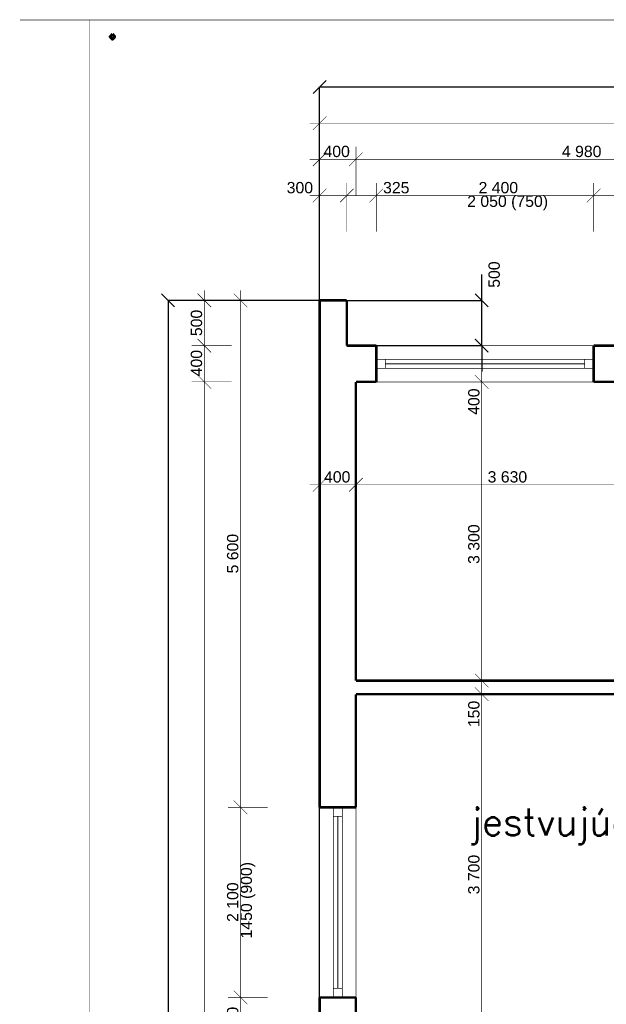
# Model space of a CAD drawing. Extents: x -289843 to 60066, y -44128 to 109843.
# Tile 29 of 61: x -68184 to -61709, y 31172 to 42049. Entities that reach past the tile are written whole.
import ezdxf

# ---------------------------------------------------------------- set-up
doc = ezdxf.new("R2010")
doc.units = 0
doc.header["$MEASUREMENT"] = 0
for name, color, linetype in [('KÓTY', 7, 'Continuous'), ('múry', 7, 'Continuous'), ('TEXTY', 7, 'Continuous')]:
    doc.layers.add(name, color=color, linetype=linetype)
doc.layers.add('PO VECI', color=1, linetype='Continuous', lineweight=60)
doc.styles.add('GENERATED_STYLE_1', font='arial.ttf')
doc.styles.get("Standard").update_dxf_attribs({"font": 'txt', "bigfont": 'BIGFONT.SHX'})
doc.dimstyles.new('Dimstyle_D87F', dxfattribs={"dimtxt": 125, "dimasz": 142.5, "dimexe": 0.18, "dimexo": 0.3, "dimgap": 0.09, "dimtad": 1, "dimdec": 0, "dimzin": 0, "dimdsep": 46, "dimtxsty": 'GENERATED_STYLE_1', "dimblk": 'ARROWHEAD_6', "dimblk1": 'ARROWHEAD_6', "dimblk2": 'ARROWHEAD_6', "dimcen": 0.09, "dimclrd": 124, "dimclre": 124, "dimclrt": 124, "dimadec": 0, "dimazin": 0, "dimtfac": 1, "dimtdec": 4, "dimtmove": 0, "dimatfit": 0, "dimfxl": 0, "dimtolj": 1, "dimtzin": 0, "dimarcsym": 0})
doc.dimstyles.new('Dimstyle_DAEE', dxfattribs={"dimtxt": 125, "dimasz": 142.5, "dimexe": 0.18, "dimexo": 0, "dimgap": 0.09, "dimtad": 1, "dimdec": 0, "dimzin": 0, "dimdsep": 46, "dimtxsty": 'GENERATED_STYLE_1', "dimblk": 'ARROWHEAD_6', "dimblk1": 'ARROWHEAD_6', "dimblk2": 'ARROWHEAD_6', "dimcen": 0.09, "dimse1": 1, "dimse2": 1, "dimclrd": 124, "dimclre": 124, "dimclrt": 124, "dimadec": 0, "dimazin": 0, "dimtfac": 1, "dimtdec": 4, "dimtmove": 0, "dimatfit": 0, "dimfxl": 0, "dimtolj": 1, "dimtzin": 0, "dimarcsym": 0})
doc.dimstyles.new('Dimstyle_DBDF', dxfattribs={"dimtxt": 125, "dimasz": 142.5, "dimexe": 0.18, "dimexo": 0.4, "dimgap": 0.09, "dimtad": 1, "dimdec": 0, "dimzin": 0, "dimdsep": 46, "dimtxsty": 'GENERATED_STYLE_1', "dimblk": 'ARROWHEAD_6', "dimblk1": 'ARROWHEAD_6', "dimblk2": 'ARROWHEAD_6', "dimcen": 0.09, "dimclrd": 124, "dimclre": 124, "dimclrt": 124, "dimadec": 0, "dimazin": 0, "dimtfac": 1, "dimtdec": 4, "dimtmove": 0, "dimatfit": 0, "dimfxl": 0, "dimtolj": 1, "dimtzin": 0, "dimarcsym": 0})
doc.dimstyles.new('Dimstyle_DE32', dxfattribs={"dimtxt": 125, "dimasz": 142.5, "dimexe": 0.18, "dimexo": 0.3, "dimgap": 0.09, "dimtad": 1, "dimdec": 0, "dimzin": 0, "dimdsep": 46, "dimtxsty": 'GENERATED_STYLE_1', "dimblk": 'ARROWHEAD_6', "dimblk1": 'ARROWHEAD_6', "dimblk2": 'ARROWHEAD_6', "dimcen": 0.09, "dimse1": 1, "dimse2": 1, "dimclrd": 124, "dimclre": 124, "dimclrt": 124, "dimadec": 0, "dimazin": 0, "dimtfac": 1, "dimtdec": 4, "dimtmove": 0, "dimatfit": 0, "dimfxl": 0, "dimtolj": 1, "dimtzin": 0, "dimarcsym": 0})

# ---------------------------------------------------------------- blocks, each defined once
blk = doc.blocks.new('*D720')
at = {"layer": 'KÓTY', "color": 124, "linetype": 'Continuous', "transparency": 16777216, "const_width": 6.17}
for points in [[(-64798, 28997), (-64948, 28847)], [(-64398, 28997), (-64548, 28847)], [(-64985, 28922), (-64873, 28922)], [(-64873, 28922), (-64473, 28922)]]:
    blk.add_lwpolyline(points, dxfattribs=at)
at = {"layer": 'KÓTY', "color": 124, "transparency": 16777216, "style": 'GENERATED_STYLE_1', "oblique": 0}
blk.add_text('400', height=125, dxfattribs=at).set_placement((-64809, 28947))
blk = doc.blocks.new('ARROWHEAD_6')
at = {"color": 0, "linetype": 'Continuous'}
for p, q in [((0, 0), (-1, 0)), ((-0.5, -0.5), (0.5, 0.5))]:
    blk.add_line(p, q, dxfattribs=at)
blk = doc.blocks.new('*D721')
at = {"layer": 'KÓTY', "color": 124, "linetype": 'Continuous', "transparency": 16777216, "const_width": 6.17}
for points in [[(-64398, 28997), (-64548, 28847)], [(-60768, 28997), (-60918, 28847)], [(-64473, 28922), (-60843, 28922)]]:
    blk.add_lwpolyline(points, dxfattribs=at)
at = {"layer": 'KÓTY', "color": 124, "transparency": 16777216, "style": 'GENERATED_STYLE_1', "oblique": 0}
for s, p in [('3\xa0630', (-63019, 28947)), ('150', (-61207, 28947))]:
    blk.add_text(s, height=125, dxfattribs=at).set_placement(p)
blk = doc.blocks.new('*D722')
at = {"layer": 'KÓTY', "color": 124, "linetype": 'Continuous', "transparency": 16777216, "const_width": 6.17}
for points in [[(-60768, 28997), (-60918, 28847)], [(-60618, 28997), (-60768, 28847)], [(-60843, 28922), (-60693, 28922)]]:
    blk.add_lwpolyline(points, dxfattribs=at)
blk = doc.blocks.new('*D723')
at = {"layer": 'KÓTY', "color": 124, "linetype": 'Continuous', "transparency": 16777216, "const_width": 6.17}
for points in [[(-60618, 28997), (-60768, 28847)], [(-59418, 28997), (-59568, 28847)], [(-60693, 28922), (-59493, 28922)]]:
    blk.add_lwpolyline(points, dxfattribs=at)
at = {"layer": 'KÓTY', "color": 124, "transparency": 16777216, "style": 'GENERATED_STYLE_1', "oblique": 0}
for s, p in [('1\xa0200', (-60454, 28947)), ('400', (-59857, 28947))]:
    blk.add_text(s, height=125, dxfattribs=at).set_placement(p)
blk = doc.blocks.new('*D724')
at = {"layer": 'KÓTY', "color": 124, "linetype": 'Continuous', "transparency": 16777216, "const_width": 6.17}
for points in [[(-59418, 28997), (-59568, 28847)], [(-59018, 28997), (-59168, 28847)], [(-59493, 28922), (-59093, 28922)]]:
    blk.add_lwpolyline(points, dxfattribs=at)
blk = doc.blocks.new('*D725')
at = {"layer": 'KÓTY', "color": 124, "linetype": 'Continuous', "transparency": 16777216, "const_width": 6.17}
for points in [[(-59018, 28997), (-59168, 28847)], [(-55798, 28997), (-55948, 28847)], [(-59093, 28922), (-55873, 28922)]]:
    blk.add_lwpolyline(points, dxfattribs=at)
at = {"layer": 'KÓTY', "color": 124, "transparency": 16777216, "style": 'GENERATED_STYLE_1', "oblique": 0}
for s, p in [('3\xa0220', (-57703, 28947)), ('325', (-55999, 28947))]:
    blk.add_text(s, height=125, dxfattribs=at).set_placement(p)
blk = doc.blocks.new('*D726')
at = {"layer": 'KÓTY', "color": 124, "linetype": 'Continuous', "transparency": 16777216, "const_width": 6.17}
for points in [[(-55798, 28997), (-55948, 28847)], [(-55473, 28997), (-55623, 28847)], [(-55873, 28922), (-55548, 28922)]]:
    blk.add_lwpolyline(points, dxfattribs=at)
blk = doc.blocks.new('*D727')
at = {"layer": 'KÓTY', "color": 124, "linetype": 'Continuous', "transparency": 16777216, "const_width": 6.17}
for points in [[(-55473, 28997), (-55623, 28847)], [(-54048, 28997), (-54198, 28847)], [(-55548, 28922), (-54123, 28922)]]:
    blk.add_lwpolyline(points, dxfattribs=at)
at = {"layer": 'KÓTY', "color": 124, "transparency": 16777216, "style": 'GENERATED_STYLE_1', "oblique": 0}
blk.add_text('1\xa0425', height=125, dxfattribs=at).set_placement((-55052, 28947))
blk = doc.blocks.new('*D728')
at = {"layer": 'KÓTY', "color": 124, "linetype": 'Continuous', "transparency": 16777216, "const_width": 6.17}
for points in [[(-54048, 28997), (-54198, 28847)], [(-53798, 28847), (-53648, 28997)], [(-54123, 28922), (-53723, 28922)], [(-53723, 28922), (-53610, 28922)]]:
    blk.add_lwpolyline(points, dxfattribs=at)
at = {"layer": 'KÓTY', "color": 124, "transparency": 16777216, "style": 'GENERATED_STYLE_1', "oblique": 0}
blk.add_text('400', height=125, dxfattribs=at).set_placement((-54075, 28947))
blk = doc.blocks.new('*D753')
at = {"layer": 'KÓTY', "color": 124, "linetype": 'Continuous', "transparency": 16777216, "const_width": 6.17}
for points in [[(-64873, 40506), (-64873, 41046)], [(-53723, 40506), (-53723, 41046)], [(-64985, 40906), (-64873, 40906)], [(-64798, 40981), (-64948, 40831)], [(-64873, 40906), (-53723, 40906)], [(-53648, 40981), (-53798, 40831)]]:
    blk.add_lwpolyline(points, dxfattribs=at)
at = {"layer": 'KÓTY', "color": 124, "transparency": 16777216, "style": 'GENERATED_STYLE_1', "oblique": 0}
blk.add_text('11\xa0150', height=125, dxfattribs=at).set_placement((-59562, 40931))
blk = doc.blocks.new('*D765')
at = {"layer": 'Defpoints', "color": 0, "linetype": 'Continuous', "lineweight": 0, "transparency": 16777216}
for p in [(-27223, 41306), (-27223, 38948), (-64873, 30173)]:
    blk.add_point(p, dxfattribs=at)
at = {"layer": 'KÓTY', "color": 124, "linetype": 'Continuous', "lineweight": -2, "transparency": 16777216}
for p, q in [((-64873, 30173), (-64873, 41306)), ((-64730, 41306), (-27365, 41306)), ((-27223, 38948), (-27223, 41306))]:
    blk.add_line(p, q, dxfattribs=at)
at = {"layer": 'KÓTY', "color": 124, "linetype": 'Continuous', "lineweight": -2, "transparency": 16777216, "xscale": 142.5, "yscale": 142.5, "zscale": 142.5, "rotation": 180}
blk.add_blockref('ARROWHEAD_6', (-64873, 41306), dxfattribs=at)
at = {"layer": 'KÓTY', "color": 124, "linetype": 'Continuous', "lineweight": -2, "transparency": 16777216, "xscale": 142.5, "yscale": 142.5, "zscale": 142.5}
blk.add_blockref('ARROWHEAD_6', (-27223, 41306), dxfattribs=at)
at = {"layer": 'KÓTY', "color": 124, "linetype": 'Continuous', "transparency": 16777216, "insert": (-46048, 41370), "char_height": 125, "attachment_point": 5, "style": 'GENERATED_STYLE_1'}
blk.add_mtext('\\A1;37650', dxfattribs=at)
blk = doc.blocks.new('*D767')
at = {"layer": 'KÓTY', "color": 124, "linetype": 'Continuous', "transparency": 16777216, "const_width": 6.17}
for points in [[(-64873, 39706), (-64873, 40246)], [(-64573, 39706), (-64573, 40246)], [(-64798, 40181), (-64948, 40031)], [(-64498, 40181), (-64648, 40031)], [(-64985, 40106), (-64873, 40106)], [(-64873, 40106), (-64573, 40106)]]:
    blk.add_lwpolyline(points, dxfattribs=at)
at = {"layer": 'KÓTY', "color": 124, "transparency": 16777216, "style": 'GENERATED_STYLE_1', "oblique": 0}
blk.add_text('300', height=125, dxfattribs=at).set_placement((-65237, 40131))
blk = doc.blocks.new('*D768')
at = {"layer": 'KÓTY', "color": 124, "linetype": 'Continuous', "transparency": 16777216, "const_width": 6.17}
for points in [[(-64573, 39706), (-64573, 40246)], [(-64248, 39706), (-64248, 40246)], [(-64498, 40181), (-64648, 40031)], [(-64173, 40181), (-64323, 40031)], [(-64573, 40106), (-64248, 40106)]]:
    blk.add_lwpolyline(points, dxfattribs=at)
blk = doc.blocks.new('*D769')
at = {"layer": 'KÓTY', "color": 124, "linetype": 'Continuous', "transparency": 16777216, "const_width": 6.17}
for points in [[(-64248, 39706), (-64248, 40246)], [(-61848, 39706), (-61848, 40246)], [(-64173, 40181), (-64323, 40031)], [(-61773, 40181), (-61923, 40031)], [(-64248, 40106), (-61848, 40106)]]:
    blk.add_lwpolyline(points, dxfattribs=at)
at = {"layer": 'KÓTY', "color": 124, "transparency": 16777216, "style": 'GENERATED_STYLE_1', "oblique": 0}
for s, p in [('325', (-64173, 40131)), ('2\xa0400', (-63119, 40131))]:
    blk.add_text(s, height=125, dxfattribs=at).set_placement(p)
blk = doc.blocks.new('*D770')
at = {"layer": 'KÓTY', "color": 124, "linetype": 'Continuous', "transparency": 16777216, "const_width": 6.17}
for points in [[(-61848, 39706), (-61848, 40246)], [(-60693, 39706), (-60693, 40246)], [(-61773, 40181), (-61923, 40031)], [(-60618, 40181), (-60768, 40031)], [(-61848, 40106), (-60693, 40106)]]:
    blk.add_lwpolyline(points, dxfattribs=at)
at = {"layer": 'KÓTY', "color": 124, "transparency": 16777216, "style": 'GENERATED_STYLE_1', "oblique": 0}
blk.add_text('1\xa0155', height=125, dxfattribs=at).set_placement((-61487, 40131))
blk = doc.blocks.new('*D777')
at = {"layer": 'KÓTY', "color": 124, "linetype": 'Continuous', "transparency": 16777216, "const_width": 6.17}
for points in [[(-64798, 40581), (-64948, 40431)], [(-64873, 40106), (-64873, 40646)], [(-64398, 40581), (-64548, 40431)], [(-64473, 40106), (-64473, 40646)], [(-64985, 40506), (-64873, 40506)], [(-64873, 40506), (-64473, 40506)]]:
    blk.add_lwpolyline(points, dxfattribs=at)
at = {"layer": 'KÓTY', "color": 124, "transparency": 16777216, "style": 'GENERATED_STYLE_1', "oblique": 0}
blk.add_text('400', height=125, dxfattribs=at).set_placement((-64831, 40531))
blk = doc.blocks.new('*D778')
at = {"layer": 'KÓTY', "color": 124, "linetype": 'Continuous', "transparency": 16777216, "const_width": 6.17}
for points in [[(-64398, 40581), (-64548, 40431)], [(-64473, 40106), (-64473, 40646)], [(-59418, 40581), (-59568, 40431)], [(-59493, 40106), (-59493, 40646)], [(-64473, 40506), (-59493, 40506)]]:
    blk.add_lwpolyline(points, dxfattribs=at)
at = {"layer": 'KÓTY', "color": 124, "transparency": 16777216, "style": 'GENERATED_STYLE_1', "oblique": 0}
blk.add_text('4\xa0980', height=125, dxfattribs=at).set_placement((-62199, 40531))
blk = doc.blocks.new('*D850')
at = {"layer": 'KÓTY', "color": 124, "linetype": 'Continuous', "transparency": 16777216, "const_width": 6.17}
for points in [[(-66221, 38123), (-66071, 37973)], [(-65846, 38048), (-66286, 38048)], [(-66146, 22298), (-66146, 38048)], [(-65846, 22298), (-66286, 22298)], [(-66221, 22373), (-66071, 22223)]]:
    blk.add_lwpolyline(points, dxfattribs=at)
at = {"layer": 'KÓTY', "color": 124, "transparency": 16777216, "style": 'GENERATED_STYLE_1', "oblique": 0}
blk.add_text('15\xa0750', height=125, rotation=90, dxfattribs=at).set_placement((-66171, 29909))
blk = doc.blocks.new('*D851')
at = {"layer": 'KÓTY', "color": 124, "linetype": 'Continuous', "transparency": 16777216, "const_width": 6.17}
for points in [[(-66221, 38523), (-66071, 38373)], [(-65846, 38448), (-66286, 38448)], [(-66146, 38048), (-66146, 38448)], [(-66221, 38123), (-66071, 37973)], [(-65846, 38048), (-66286, 38048)]]:
    blk.add_lwpolyline(points, dxfattribs=at)
at = {"layer": 'KÓTY', "color": 124, "transparency": 16777216, "style": 'GENERATED_STYLE_1', "oblique": 0}
blk.add_text('400', height=125, rotation=90, dxfattribs=at).set_placement((-66171, 38109))
blk = doc.blocks.new('*D852')
at = {"layer": 'KÓTY', "color": 124, "linetype": 'Continuous', "transparency": 16777216, "const_width": 6.17}
for points in [[(-66146, 38948), (-66146, 39060)], [(-65846, 38948), (-66286, 38948)], [(-66071, 38873), (-66221, 39023)], [(-66146, 38448), (-66146, 38948)], [(-66221, 38523), (-66071, 38373)], [(-65846, 38448), (-66286, 38448)]]:
    blk.add_lwpolyline(points, dxfattribs=at)
at = {"layer": 'KÓTY', "color": 124, "transparency": 16777216, "style": 'GENERATED_STYLE_1', "oblique": 0}
blk.add_text('500', height=125, rotation=90, dxfattribs=at).set_placement((-66171, 38553))
blk = doc.blocks.new('*D863')
at = {"layer": 'Defpoints', "color": 0, "linetype": 'Continuous', "lineweight": 0, "transparency": 16777216}
for p in [(-64573, 38948), (-63084, 38948), (-64573, 38448)]:
    blk.add_point(p, dxfattribs=at)
at = {"layer": 'KÓTY', "color": 124, "linetype": 'Continuous', "lineweight": -2, "transparency": 16777216}
for p, q in [((-63084, 39090), (-63084, 39233)), ((-64573, 38948), (-63084, 38948)), ((-63084, 38448), (-63084, 38948)), ((-64573, 38448), (-63084, 38448)), ((-63084, 38305), (-63084, 38163))]:
    blk.add_line(p, q, dxfattribs=at)
at = {"layer": 'KÓTY', "color": 124, "linetype": 'Continuous', "lineweight": -2, "transparency": 16777216, "xscale": 142.5, "yscale": 142.5, "zscale": 142.5}
for p, rotation in [((-63084, 38948), 270), ((-63084, 38448), 90)]:
    blk.add_blockref('ARROWHEAD_6', p, dxfattribs=dict(at, rotation=rotation))
at = {"layer": 'KÓTY', "color": 124, "linetype": 'Continuous', "transparency": 16777216, "insert": (-62946, 39233), "char_height": 125, "attachment_point": 5, "rotation": 90, "style": 'GENERATED_STYLE_1'}
blk.add_mtext('\\A1;500', dxfattribs=at)
blk = doc.blocks.new('*D864')
at = {"layer": 'Defpoints', "color": 0, "linetype": 'Continuous', "lineweight": 0, "transparency": 16777216}
for p in [(-66546, 38948), (-64873, 38948), (-64873, 21898)]:
    blk.add_point(p, dxfattribs=at)
at = {"layer": 'KÓTY', "color": 124, "linetype": 'Continuous', "lineweight": -2, "transparency": 16777216}
for p, q in [((-64873, 38948), (-66546, 38948)), ((-66546, 38805), (-66546, 30652)), ((-66546, 22040), (-66546, 30194)), ((-64873, 21898), (-66546, 21898))]:
    blk.add_line(p, q, dxfattribs=at)
at = {"layer": 'KÓTY', "color": 124, "linetype": 'Continuous', "lineweight": -2, "transparency": 16777216, "xscale": 142.5, "yscale": 142.5, "zscale": 142.5}
for p, rotation in [((-66546, 38948), 90), ((-66546, 21898), 270)]:
    blk.add_blockref('ARROWHEAD_6', p, dxfattribs=dict(at, rotation=rotation))
at = {"layer": 'KÓTY', "color": 124, "linetype": 'Continuous', "transparency": 16777216, "insert": (-66546, 30423), "char_height": 125, "attachment_point": 5, "rotation": 90, "style": 'GENERATED_STYLE_1'}
blk.add_mtext('\\A1;17050', dxfattribs=at)
blk = doc.blocks.new('*D872')
at = {"layer": 'KÓTY', "color": 124, "linetype": 'Continuous', "transparency": 16777216, "const_width": 6.17}
for points in [[(-65821, 31323), (-65671, 31173)], [(-65446, 31248), (-65886, 31248)], [(-65746, 30748), (-65746, 31248)], [(-65821, 30823), (-65671, 30673)], [(-65446, 30748), (-65886, 30748)]]:
    blk.add_lwpolyline(points, dxfattribs=at)
at = {"layer": 'KÓTY', "color": 124, "transparency": 16777216, "style": 'GENERATED_STYLE_1', "oblique": 0}
blk.add_text('500', height=125, rotation=90, dxfattribs=at).set_placement((-65771, 30853))
blk = doc.blocks.new('*D873')
at = {"layer": 'KÓTY', "color": 124, "linetype": 'Continuous', "transparency": 16777216, "const_width": 6.17}
for points in [[(-65821, 33423), (-65671, 33273)], [(-65446, 33348), (-65886, 33348)], [(-65746, 31248), (-65746, 33348)], [(-65821, 31323), (-65671, 31173)], [(-65446, 31248), (-65886, 31248)]]:
    blk.add_lwpolyline(points, dxfattribs=at)
at = {"layer": 'KÓTY', "color": 124, "transparency": 16777216, "style": 'GENERATED_STYLE_1', "oblique": 0}
blk.add_text('2\xa0100', height=125, rotation=90, dxfattribs=at).set_placement((-65771, 32082))
blk = doc.blocks.new('*D874')
at = {"layer": 'KÓTY', "color": 124, "linetype": 'Continuous', "transparency": 16777216, "const_width": 6.17}
for points in [[(-65746, 38948), (-65746, 39060)], [(-65446, 38948), (-65886, 38948)], [(-65671, 38873), (-65821, 39023)], [(-65746, 33348), (-65746, 38948)], [(-65821, 33423), (-65671, 33273)], [(-65446, 33348), (-65886, 33348)]]:
    blk.add_lwpolyline(points, dxfattribs=at)
at = {"layer": 'KÓTY', "color": 124, "transparency": 16777216, "style": 'GENERATED_STYLE_1', "oblique": 0}
blk.add_text('5\xa0600', height=125, rotation=90, dxfattribs=at).set_placement((-65771, 35932))
blk = doc.blocks.new('*D887')
at = {"layer": 'KÓTY', "color": 124, "linetype": 'Continuous', "transparency": 16777216, "const_width": 6.17}
for points in [[(-63159, 34673), (-63009, 34523)], [(-63084, 30898), (-63084, 34598)], [(-63159, 30973), (-63009, 30823)]]:
    blk.add_lwpolyline(points, dxfattribs=at)
at = {"layer": 'KÓTY', "color": 124, "transparency": 16777216, "style": 'GENERATED_STYLE_1', "oblique": 0}
for s, p in [('150', (-63109, 34234)), ('3\xa0700', (-63109, 32387))]:
    blk.add_text(s, height=125, rotation=90, dxfattribs=at).set_placement(p)
blk = doc.blocks.new('*D888')
at = {"layer": 'KÓTY', "color": 124, "linetype": 'Continuous', "transparency": 16777216, "const_width": 6.17}
for points in [[(-63159, 34823), (-63009, 34673)], [(-63084, 34598), (-63084, 34748)], [(-63159, 34673), (-63009, 34523)]]:
    blk.add_lwpolyline(points, dxfattribs=at)
blk = doc.blocks.new('*D889')
at = {"layer": 'KÓTY', "color": 124, "linetype": 'Continuous', "transparency": 16777216, "const_width": 6.17}
for points in [[(-63159, 38123), (-63009, 37973)], [(-63084, 34748), (-63084, 38048)], [(-63159, 34823), (-63009, 34673)]]:
    blk.add_lwpolyline(points, dxfattribs=at)
at = {"layer": 'KÓTY', "color": 124, "transparency": 16777216, "style": 'GENERATED_STYLE_1', "oblique": 0}
for s, p in [('400', (-63109, 37684)), ('3\xa0300', (-63109, 36037))]:
    blk.add_text(s, height=125, rotation=90, dxfattribs=at).set_placement(p)
blk = doc.blocks.new('*D890')
at = {"layer": 'KÓTY', "color": 124, "linetype": 'Continuous', "transparency": 16777216, "const_width": 6.17}
for points in [[(-63009, 38373), (-63159, 38523)], [(-63084, 38448), (-63084, 38560)], [(-63084, 38048), (-63084, 38448)], [(-63159, 38123), (-63009, 37973)]]:
    blk.add_lwpolyline(points, dxfattribs=at)
blk = doc.blocks.new('*D895')
at = {"layer": 'KÓTY', "color": 124, "linetype": 'Continuous', "transparency": 16777216, "const_width": 6.17}
for points in [[(-64798, 36986), (-64948, 36836)], [(-64398, 36986), (-64548, 36836)], [(-64985, 36911), (-64873, 36911)], [(-64873, 36911), (-64473, 36911)]]:
    blk.add_lwpolyline(points, dxfattribs=at)
at = {"layer": 'KÓTY', "color": 124, "transparency": 16777216, "style": 'GENERATED_STYLE_1', "oblique": 0}
blk.add_text('400', height=125, dxfattribs=at).set_placement((-64825, 36936))
blk = doc.blocks.new('*D896')
at = {"layer": 'KÓTY', "color": 124, "linetype": 'Continuous', "transparency": 16777216, "const_width": 6.17}
for points in [[(-64398, 36986), (-64548, 36836)], [(-60768, 36986), (-60918, 36836)], [(-64473, 36911), (-60843, 36911)]]:
    blk.add_lwpolyline(points, dxfattribs=at)
at = {"layer": 'KÓTY', "color": 124, "transparency": 16777216, "style": 'GENERATED_STYLE_1', "oblique": 0}
for s, p in [('3\xa0630', (-63019, 36936)), ('150', (-61207, 36936))]:
    blk.add_text(s, height=125, dxfattribs=at).set_placement(p)
blk = doc.blocks.new('W_Pivot_Hung_70_1235')
at = {"color": 0, "linetype": 'ByBlock', "const_width": 8.82}
for points in [[(-1050, 0), (1050, 0)], [(-950, 0), (-950, -100)], [(950, 0), (950, -100)], [(-1050, -100), (1050, -100)], [(-950, -50), (950, -50)], [(-950, -50), (950, -50)]]:
    blk.add_lwpolyline(points, dxfattribs=at)
blk = doc.blocks.new('W_Pivot_Hung_70_1220')
at = {"color": 0, "linetype": 'ByBlock', "const_width": 8.82}
for points in [[(-1200, 0), (1200, 0)], [(-1100, 0), (-1100, -100)], [(1100, 0), (1100, -100)], [(-1200, -100), (1200, -100)], [(-1100, -50), (1100, -50)], [(-1100, -50), (1100, -50)]]:
    blk.add_lwpolyline(points, dxfattribs=at)
blk = doc.blocks.new('DIM_2215', base_point=(-64473, 28921.5))
at = {"layer": 'KÓTY', "color": 124, "linetype": 'Continuous'}
for p1, p2, picture, middle in [((-55548, 28497.8), (-54123, 32972.8), '*D727', (-55003.3, 29009)), ((-64873, 26047.7), (-64473, 25747.8), '*D720', (-64761.2, 29009)), ((-64473, 25747.8), (-60843.1, 25897.8), '*D721', (-62970.5, 29009)), ((-59093, 27497.8), (-55873, 28497.8), '*D725', (-57654.5, 29009)), ((-60843.1, 25897.8), (-60693.1, 27647.8), '*D722', (-61159.1, 29009)), ((-59493, 27647.8), (-59093, 27497.8), '*D724', (-59809, 29009))]:
    dim = blk.add_linear_dim(base=(-64473, 28921.5), p1=p1, p2=p2, dimstyle='Dimstyle_DE32', dxfattribs=at)
    dim.commit()
    dim.dimension.update_dxf_attribs({"geometry": picture, "text_midpoint": middle})
for p1, p2, distance, picture, middle in [((-54123, 32972.8), (-53723, 32972.8), -4051.3, '*D728', (-54027, 29009)), ((-60693.1, 27647.8), (-59493, 27647.8), 1273.7, '*D723', (-60405.5, 29009)), ((-55873, 28497.8), (-55548, 28497.8), 423.7, '*D726', (-55950.6, 29009))]:
    dim = blk.add_aligned_dim(p1=p1, p2=p2, distance=distance, dimstyle='Dimstyle_DE32', dxfattribs=at)
    dim.commit()
    dim.dimension.update_dxf_attribs({"geometry": picture, "text_midpoint": middle})
blk = doc.blocks.new('DIM_2221', base_point=(-53723, 40905.7))
at = {"layer": 'KÓTY', "color": 124, "linetype": 'Continuous'}
dim = blk.add_linear_dim(base=(-53723, 40905.7), p1=(-64873, 30172.8), p2=(-53723, 24097.8), dimstyle='Dimstyle_DBDF', dxfattribs=at)
dim.commit()
dim.dimension.update_dxf_attribs({"geometry": '*D753', "text_midpoint": (-59465.8, 40993.2)})
blk = doc.blocks.new('DIM_2224', base_point=(-64573, 40105.7))
at = {"layer": 'KÓTY', "color": 124, "linetype": 'Continuous'}
for p1, p2, picture, middle in [((-64873, 30172.8), (-64573, 38947.8), '*D767', (-65189, 40193.2)), ((-64573, 38947.8), (-64248, 38447.8), '*D768', (-64124.7, 40193.2))]:
    dim = blk.add_linear_dim(base=(-64573, 40105.7), p1=p1, p2=p2, dimstyle='Dimstyle_DBDF', dxfattribs=at)
    dim.commit()
    dim.dimension.update_dxf_attribs({"geometry": picture, "text_midpoint": middle})
for p1, p2, picture, middle in [((-64248, 38447.8), (-61848, 38447.8), '*D769', (-63071.2, 40193.2)), ((-61848, 38447.8), (-60693, 38447.8), '*D770', (-61438.3, 40193.2))]:
    dim = blk.add_aligned_dim(p1=p1, p2=p2, distance=1657.9, dimstyle='Dimstyle_DBDF', dxfattribs=at)
    dim.commit()
    dim.dimension.update_dxf_attribs({"geometry": picture, "text_midpoint": middle})
blk = doc.blocks.new('DIM_2226', base_point=(-64473, 40505.7))
at = {"layer": 'KÓTY', "color": 124, "linetype": 'Continuous'}
dim = blk.add_aligned_dim(p1=(-64873, 30172.8), p2=(-64473, 30172.8), distance=10332.9, dimstyle='Dimstyle_DBDF', dxfattribs=at)
dim.commit()
dim.dimension.update_dxf_attribs({"geometry": '*D777', "text_midpoint": (-64782.4, 40593.2)})
dim = blk.add_linear_dim(base=(-64473, 40505.7), p1=(-64473, 30172.8), p2=(-59493, 25522.8), dimstyle='Dimstyle_DBDF', dxfattribs=at)
dim.commit()
dim.dimension.update_dxf_attribs({"geometry": '*D778', "text_midpoint": (-62150.8, 40593.2)})
blk = doc.blocks.new('DIM_2237', base_point=(-66145.7, 22297.8))
at = {"layer": 'KÓTY', "color": 124, "linetype": 'Continuous'}
for p1, p2, distance, picture, middle in [((-64873, 38447.8), (-64873, 38947.8), 1272.7, '*D852', (-66233.2, 38601.4)), ((-64473, 22297.8), (-64473, 38047.8), 1672.7, '*D850', (-66233.2, 30004.9))]:
    dim = blk.add_aligned_dim(p1=p1, p2=p2, distance=distance, dimstyle='Dimstyle_D87F', dxfattribs=at)
    dim.commit()
    dim.dimension.update_dxf_attribs({"geometry": picture, "text_midpoint": middle, "text_rotation": 90})
dim = blk.add_linear_dim(base=(-66145.7, 22297.8), p1=(-64473, 38047.8), p2=(-64873, 38447.8), angle=90, dimstyle='Dimstyle_D87F', dxfattribs=at)
dim.commit()
dim.dimension.update_dxf_attribs({"geometry": '*D851', "text_midpoint": (-66233.2, 38157.2), "text_rotation": 90})
blk = doc.blocks.new('DIM_2241', base_point=(-65745.7, 23447.8))
at = {"layer": 'KÓTY', "color": 124, "linetype": 'Continuous'}
for p1, p2, picture, middle in [((-64873, 33348.2), (-64873, 38947.8), '*D874', (-65833.2, 35980.2)), ((-64873, 31248.2), (-64873, 33348.2), '*D873', (-65833.2, 32130.4)), ((-64873, 30747.8), (-64873, 31248.2), '*D872', (-65833.2, 30901.6))]:
    dim = blk.add_aligned_dim(p1=p1, p2=p2, distance=872.7, dimstyle='Dimstyle_D87F', dxfattribs=at)
    dim.commit()
    dim.dimension.update_dxf_attribs({"geometry": picture, "text_midpoint": middle, "text_rotation": 90})
blk = doc.blocks.new('DIM_2243', base_point=(-63083.7, 22297.8))
at = {"layer": 'KÓTY', "color": 124, "linetype": 'Continuous'}
dim = blk.add_aligned_dim(p1=(-59298, 38047.8), p2=(-59298, 38447.8), distance=3785.8, dimstyle='Dimstyle_DAEE', dxfattribs=at)
dim.commit()
dim.dimension.update_dxf_attribs({"geometry": '*D890', "text_midpoint": (-63171.2, 37731.7), "text_rotation": 90})
for p1, p2, picture, middle in [((-64473, 34747.8), (-59298, 38047.8), '*D889', (-63171.2, 36085.3)), ((-64873, 34597.8), (-64473, 34747.8), '*D888', (-63171.2, 34281.7)), ((-64473, 30897.8), (-64873, 34597.8), '*D887', (-63171.2, 32435.3))]:
    dim = blk.add_linear_dim(base=(-63083.7, 22297.8), p1=p1, p2=p2, angle=90, dimstyle='Dimstyle_DAEE', dxfattribs=at)
    dim.commit()
    dim.dimension.update_dxf_attribs({"geometry": picture, "text_midpoint": middle, "text_rotation": 90})
blk = doc.blocks.new('DIM_2245', base_point=(-64473, 36911.2))
at = {"layer": 'KÓTY', "color": 124, "linetype": 'Continuous'}
dim = blk.add_linear_dim(base=(-64473, 36911.2), p1=(-64473, 30172.8), p2=(-60843.1, 38047.8), dimstyle='Dimstyle_DAEE', dxfattribs=at)
dim.commit()
dim.dimension.update_dxf_attribs({"geometry": '*D896', "text_midpoint": (-62970.5, 36998.7)})
dim = blk.add_aligned_dim(p1=(-64873, 30172.8), p2=(-64473, 30172.8), distance=6738.4, dimstyle='Dimstyle_DAEE', dxfattribs=at)
dim.commit()
dim.dimension.update_dxf_attribs({"geometry": '*D895', "text_midpoint": (-64777.1, 36998.7)})

msp = doc.modelspace()

# ---------------------------------------------------------------- linework, layer by layer
at = {"color": 154, "linetype": 'Continuous', "lineweight": 0, "const_width": 7}
for points in [[(-64873, 33348.2), (-64873, 31248.2)], [(-64473, 31248.2), (-64473, 33348.2)]]:
    msp.add_lwpolyline(points, dxfattribs=at)
at = {"layer": 'múry', "color": 7, "linetype": 'Continuous', "const_width": 6}
for points in [[(-6884.5, 42045.7), (-68181.3, 42045.7)], [(-67410.4, 17852.5), (-67410.4, 42045.7)]]:
    msp.add_lwpolyline(points, dxfattribs=at)
at = {"layer": 'múry', "color": 7, "linetype": 'Continuous', "lineweight": 0}
for points, const_width in [([(-64873, 38947.8), (-64873, 38447.8)], 27.5), ([(-64573, 38947.8), (-64873, 38947.8)], 27.5), ([(-64573, 38447.8), (-64573, 38947.8)], 27.5), ([(-64873, 38447.8), (-64873, 33348.2)], 27.5), ([(-64248, 38447.8), (-64573, 38447.8)], 27.5), ([(-64248, 38447.8), (-64248, 38047.8)], 27.5), ([(-61848, 38447.8), (-64248, 38447.8)], 7), ([(-61848, 38447.8), (-61848, 38047.8)], 27.5), ([(-60693, 38447.8), (-61848, 38447.8)], 27.5), ([(-64473, 34747.8), (-64473, 38047.8)], 27.5), ([(-64473, 38047.8), (-64248, 38047.8)], 27.5), ([(-64248, 38047.8), (-61848, 38047.8)], 7), ([(-61848, 38047.8), (-60843.1, 38047.8)], 27.5), ([(-60843.1, 34747.8), (-64473, 34747.8)], 27.5), ([(-64473, 33348.2), (-64473, 34597.8)], 27.5), ([(-64473, 34597.8), (-60843.1, 34597.8)], 27.5), ([(-64873, 33348.2), (-64473, 33348.2)], 27.5), ([(-64873, 31248.2), (-64473, 31248.2)], 27.5), ([(-64873, 31248.2), (-64873, 30747.7)], 27.5), ([(-64473, 30897.8), (-64473, 31248.2)], 27.5)]:
    msp.add_lwpolyline(points, dxfattribs=dict(at, const_width=const_width))

# ---------------------------------------------------------------- block references
at = {"layer": 'KÓTY', "color": 7, "linetype": 'Continuous'}
for name, p in [('DIM_2221', (-53723, 40905.7)), ('DIM_2226', (-64473, 40505.7)), ('DIM_2224', (-64573, 40105.7)), ('DIM_2237', (-66145.7, 22297.8)), ('DIM_2241', (-65745.7, 23447.8)), ('DIM_2243', (-63083.7, 22297.8)), ('DIM_2245', (-64473, 36911.2)), ('DIM_2215', (-64473, 28921.5))]:
    msp.add_blockref(name, p, dxfattribs=at)
at = {"layer": 'múry', "color": 7, "linetype": 'Continuous', "lineweight": 0}
msp.add_blockref('W_Pivot_Hung_70_1220', (-63048, 38297.8), dxfattribs=at)
at = {"layer": 'múry', "color": 7, "linetype": 'Continuous', "lineweight": 0, "rotation": 90}
msp.add_blockref('W_Pivot_Hung_70_1235', (-64723, 32298.2), dxfattribs=at)

# ---------------------------------------------------------------- texts
at = {"layer": 'PO VECI', "color": 1, "ltscale": 30}
msp.add_text('.', height=600, dxfattribs=at).set_placement((-67289.1, 41832.6))
at = {"layer": 'PO VECI', "ltscale": 30}
msp.add_text('jestvujúce priestory v I.st.p.b.', height=300, dxfattribs=at).set_placement((-63210.5, 33036.5))
at = {"layer": 'TEXTY', "color": 7, "insert": (-62798.1, 40105.7), "char_height": 125, "width": 979.844, "attachment_point": 2, "style": 'GENERATED_STYLE_1'}
msp.add_mtext('{\\fArial CE|b0|i0|c238|p34;2 050 (750)}', dxfattribs=at)
at = {"layer": 'TEXTY', "color": 7, "insert": (-65745.7, 32321.6), "char_height": 125, "width": 979.844, "attachment_point": 2, "rotation": 90, "style": 'GENERATED_STYLE_1'}
msp.add_mtext('{\\fArial CE|b0|i0|c238|p34;1450 (900)}', dxfattribs=at)

# ---------------------------------------------------------------- dimensions: what is measured, and where the dimension line sits
at = {"layer": 'KÓTY', "color": 7, "linetype": 'Continuous'}
dim = msp.add_linear_dim(base=(-27223, 41305.7), p1=(-64873, 30172.8), p2=(-27223, 38947.8), dimstyle='Dimstyle_DBDF', dxfattribs=at)
dim.commit()
dim.dimension.update_dxf_attribs({"geometry": '*D765', "text_midpoint": (-46048, 41369.7)})
for p1, p2, distance, dimstyle, picture, middle in [((-64573, 38447.8), (-64573, 38947.8), -1489.2, 'Dimstyle_DBDF', '*D863', (-62945.8, 39232.8)), ((-64873, 21897.8), (-64873, 38947.8), 1672.7, 'Dimstyle_D87F', '*D864', (-66545.7, 30422.8))]:
    dim = msp.add_aligned_dim(p1=p1, p2=p2, distance=distance, dimstyle=dimstyle, dxfattribs=at)
    dim.commit()
    dim.dimension.update_dxf_attribs({"geometry": picture, "text_midpoint": middle, "text_rotation": 90})

doc.saveas('drawing.dxf')
